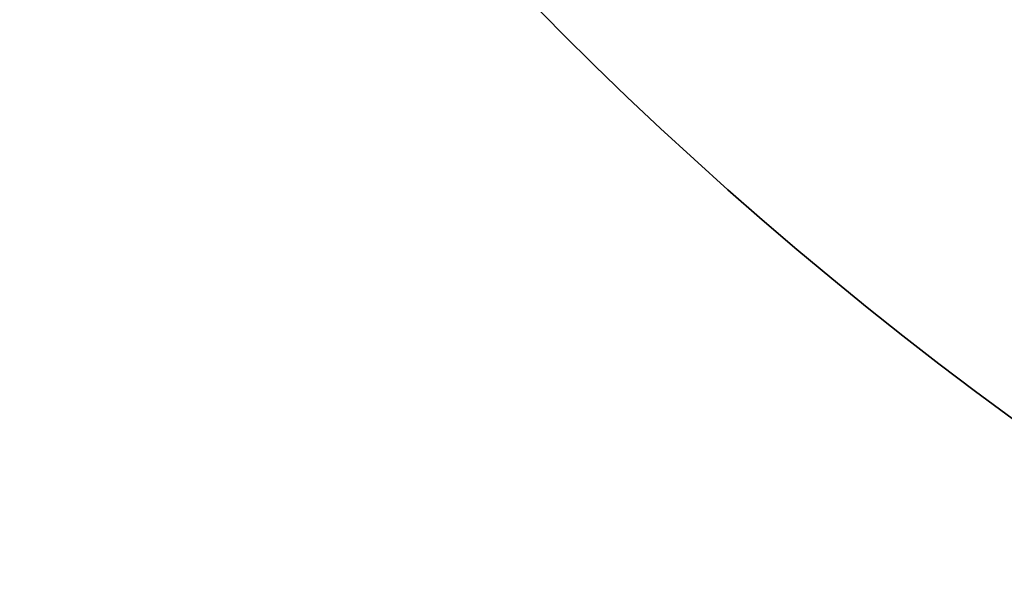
# Model space of a CAD drawing. Header units: centimetres. Extents: x -10.1 to 10.1, y -10.1 to 10.1.
# Tile 1 of 256: x -8.5 to -5.9, y -8.5 to -7.1. Entities that reach past the tile are written whole.
import ezdxf

# ---------------------------------------------------------------- set-up
doc = ezdxf.new("R2010")
doc.units = ezdxf.units.CM
doc.layers.add('Default', color=7, linetype='Continuous', true_color=0x000000)

msp = doc.modelspace()

# ---------------------------------------------------------------- linework, layer by layer
at = {"layer": 'Default', "extrusion": (0, 0, -1)}
for centre, radius, start, end in [((0, 0, 0.6), 8.5, 270, 90), ((0, 0, 0.15), 8.5, 270, 90), ((0, 0, 0.375), 8.5, 270, 90), ((0, 0, -0.1), 10.05, 180, 0), ((0, 0, 0.3), 10.05, 180, 0)]:
    msp.add_arc(centre, radius, start, end, dxfattribs=at)
at = {"layer": 'Default'}
msp.add_arc((0, 0, -0.7), 10.05, 180, 0, dxfattribs=at)

doc.saveas('drawing.dxf')
